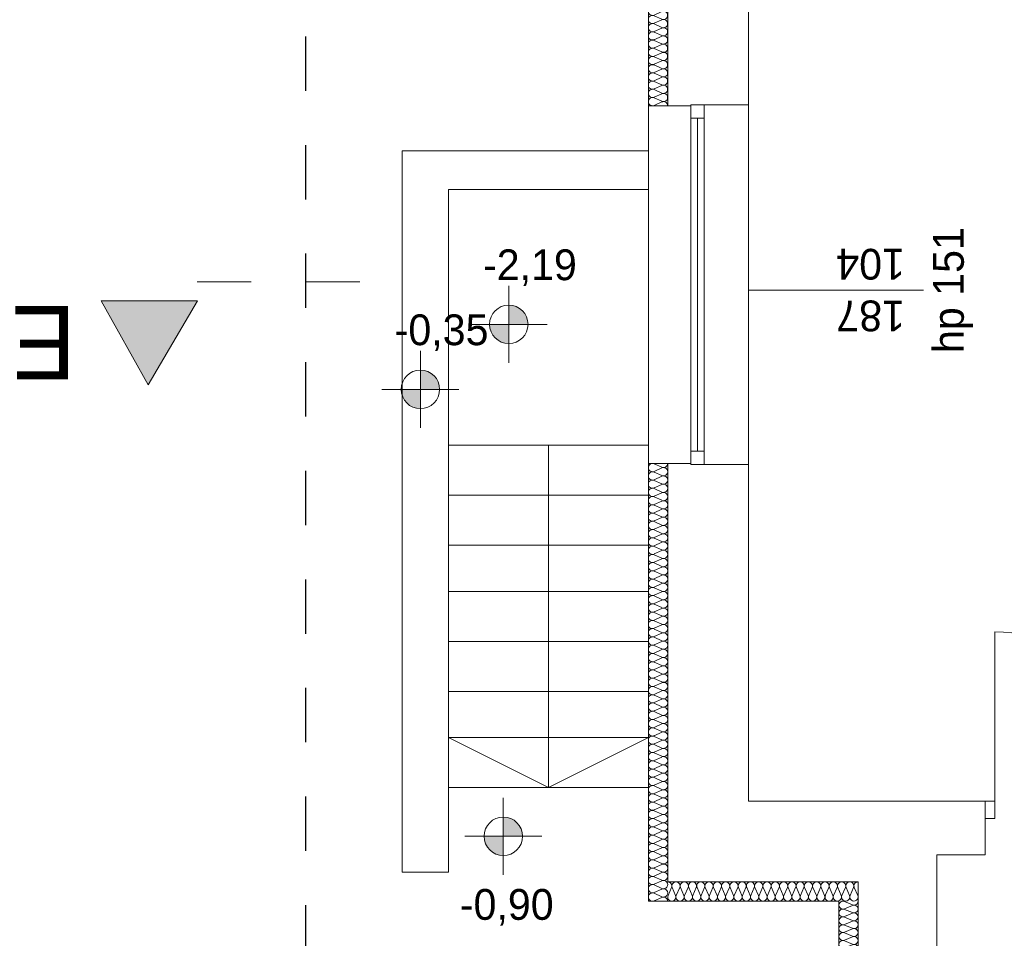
# Model space of a CAD drawing. Extents: x -528673 to -468586, y 24609 to 131944.
# Tile 10 of 87: x -495389 to -490270, y 30091 to 34867. Entities that reach past the tile are written whole.
import ezdxf

# ---------------------------------------------------------------- set-up
doc = ezdxf.new("R2010")
doc.units = 0
doc.header["$MEASUREMENT"] = 0
doc.linetypes.add('Dashed', pattern=[564.444447, 282.222223, -282.222223])
for name, color, linetype in [('#PODKŁAD', 252, 'Continuous'), ('Inwent Izolacje', 252, 'Continuous'), ('INWENT RZĘDNE', 252, 'Continuous')]:
    doc.layers.add(name, color=color, linetype=linetype)
for name, color, linetype, lineweight in [('Inwent Izolacje_Nr_Pióra__2', 252, 'Continuous', 13), ('INWENT OPISY_Nr_Pióra__21', 252, 'Continuous', 9), ('INWENT OPISY_Nr_Pióra__41', 252, 'Continuous', 15), ('INWENT RZĘDNE_Nr_Pióra__21', 252, 'Continuous', 9), ('INWENT. DRZWI_Nr_Pióra__5', 252, 'Continuous', 13), ('INWENT. OKNA_Nr_Pióra__21', 252, 'Continuous', 9), ('INWENT. OKNA_Nr_Pióra__5', 252, 'Continuous', 13), ('INWENT.ŚCIANY_Nr_Pióra__1', 252, 'Continuous', 25), ('INWENT.ŚCIANY_Nr_Pióra__20', 252, 'Continuous', 60), ('INWENT.ŚCIANY_Nr_Pióra__21', 252, 'Continuous', 9), ('INWENT.ŚCIANY_Nr_Pióra__3', 252, 'Continuous', 13), ('Istniejące schody_Nr_Pióra__21', 252, 'Continuous', 9)]:
    doc.layers.add(name, color=color, linetype=linetype, lineweight=lineweight)
doc.styles.add('GENERATED_STYLE_1', font='txt')
doc.styles.add('GENERATED_STYLE_5', font='txt')

# ---------------------------------------------------------------- blocks, each defined once
blk = doc.blocks.new('Izolacja cieplna 14_127', base_point=(-492020.2, 30384.5))
at = {"layer": 'Inwent Izolacje_Nr_Pióra__2', "linetype": 'Continuous'}
for p, q in [((-492018.4, 30314.3), (-492000.5, 30354.7)), ((-491996.9, 30354.7), (-491979, 30314.3)), ((-491975.3, 30314.3), (-491957.4, 30354.7)), ((-491953.8, 30354.7), (-491935.9, 30314.3)), ((-491932.3, 30314.3), (-491914.4, 30354.7)), ((-491910.8, 30354.7), (-491892.9, 30314.3)), ((-491889.2, 30314.3), (-491871.3, 30354.7)), ((-491867.7, 30354.7), (-491849.8, 30314.3)), ((-491846.2, 30314.3), (-491828.3, 30354.7)), ((-491824.7, 30354.7), (-491806.8, 30314.3)), ((-491803.2, 30314.3), (-491785.3, 30354.7)), ((-491781.6, 30354.7), (-491763.7, 30314.3)), ((-491760.1, 30314.3), (-491742.2, 30354.7)), ((-491738.6, 30354.7), (-491720.7, 30314.3)), ((-491717.1, 30314.3), (-491699.2, 30354.7)), ((-491695.6, 30354.7), (-491677.6, 30314.3)), ((-491674, 30314.3), (-491656.1, 30354.7)), ((-491652.5, 30354.7), (-491634.6, 30314.3)), ((-491631, 30314.3), (-491613.1, 30354.7)), ((-491609.5, 30354.7), (-491591.6, 30314.3)), ((-491587.9, 30314.3), (-491570, 30354.7)), ((-491566.4, 30354.7), (-491548.5, 30314.3)), ((-491544.9, 30314.3), (-491527, 30354.7)), ((-491523.4, 30354.7), (-491505.5, 30314.3)), ((-491501.9, 30314.3), (-491484, 30354.7)), ((-491480.3, 30354.7), (-491462.4, 30314.3)), ((-491458.8, 30314.3), (-491440.9, 30354.7)), ((-491437.3, 30354.7), (-491419.4, 30314.3)), ((-491415.8, 30314.3), (-491397.9, 30354.7)), ((-491394.2, 30354.7), (-491376.3, 30314.3)), ((-491372.7, 30314.3), (-491354.8, 30354.7)), ((-491351.2, 30354.7), (-491333.3, 30314.3)), ((-491329.7, 30314.3), (-491311.8, 30354.7)), ((-491308.2, 30354.7), (-491290.3, 30314.3)), ((-491286.6, 30314.3), (-491268.7, 30354.7)), ((-491265.1, 30354.7), (-491247.2, 30314.3)), ((-491243.6, 30314.3), (-491225.7, 30354.7)), ((-491222.1, 30354.7), (-491204.2, 30314.3)), ((-491200.6, 30314.3), (-491182.6, 30354.7)), ((-491179, 30354.7), (-491161.1, 30314.3)), ((-491157.5, 30314.3), (-491139.6, 30354.7)), ((-491136, 30354.7), (-491118.1, 30314.3)), ((-491114.5, 30314.3), (-491096.6, 30354.7)), ((-491092.9, 30354.7), (-491075, 30314.3)), ((-491071.4, 30314.3), (-491053.5, 30354.7)), ((-491049.9, 30354.7), (-491032, 30314.3))]:
    blk.add_line(p, q, dxfattribs=at)
for centre, start_param, end_param in [((-492020.2, 30363.3), 5.870392, 7.853982), ((-491977.1, 30363.3), 5.870392, 9.837571), ((-491934.1, 30363.3), 5.870392, 9.837571), ((-491891.1, 30363.3), 5.870392, 9.837571), ((-491848, 30363.3), 5.870392, 9.837571), ((-491805, 30363.3), 5.870392, 9.837571), ((-491761.9, 30363.3), 5.870392, 9.837571), ((-491718.9, 30363.3), 5.870392, 9.837571), ((-491675.8, 30363.3), 5.870392, 9.837571), ((-491632.8, 30363.3), 5.870392, 9.837571), ((-491589.8, 30363.3), 5.870392, 9.837571), ((-491546.7, 30363.3), 5.870392, 9.837571), ((-491503.7, 30363.3), 5.870392, 9.837571), ((-491460.6, 30363.3), 5.870392, 9.837571), ((-491417.6, 30363.3), 5.870392, 9.837571), ((-491374.5, 30363.3), 5.870392, 9.837571), ((-491331.5, 30363.3), 5.870392, 9.837571), ((-491288.4, 30363.3), 5.870392, 9.837571), ((-491245.4, 30363.3), 5.870392, 9.837571), ((-491202.4, 30363.3), 5.870392, 9.837571), ((-491159.3, 30363.3), 5.870392, 9.837571), ((-491116.3, 30363.3), 5.870392, 9.837571), ((-491073.2, 30363.3), 5.870392, 9.837571), ((-491030.2, 30363.3), 1.570796, 3.554385), ((-491998.7, 30305.8), 2.728799, 6.695979), ((-491955.6, 30305.8), 2.728799, 6.695979), ((-491912.6, 30305.8), 2.728799, 6.695979), ((-491869.5, 30305.8), 2.728799, 6.695979), ((-491826.5, 30305.8), 2.728799, 6.695979), ((-491783.4, 30305.8), 2.728799, 6.695979), ((-491740.4, 30305.8), 2.728799, 6.695979), ((-491697.4, 30305.8), 2.728799, 6.695979), ((-491654.3, 30305.8), 2.728799, 6.695979), ((-491611.3, 30305.8), 2.728799, 6.695979), ((-491568.2, 30305.8), 2.728799, 6.695979), ((-491525.2, 30305.8), 2.728799, 6.695979), ((-491482.1, 30305.8), 2.728799, 6.695979), ((-491439.1, 30305.8), 2.728799, 6.695979), ((-491396.1, 30305.8), 2.728799, 6.695979), ((-491353, 30305.8), 2.728799, 6.695979), ((-491310, 30305.8), 2.728799, 6.695979), ((-491266.9, 30305.8), 2.728799, 6.695979), ((-491223.9, 30305.8), 2.728799, 6.695979), ((-491180.8, 30305.8), 2.728799, 6.695979), ((-491137.8, 30305.8), 2.728799, 6.695979), ((-491094.8, 30305.8), 2.728799, 6.695979), ((-491051.7, 30305.8), 2.728799, 6.695979)]:
    blk.add_ellipse(centre, major_axis=(21.5, 0), ratio=0.988201, start_param=start_param, end_param=end_param, dxfattribs=at)
blk = doc.blocks.new('Izolacja cieplna 14_128', base_point=(-491030.2, 30284.5))
at = {"layer": 'Inwent Izolacje_Nr_Pióra__2', "linetype": 'Continuous'}
for p, q in [((-491100.4, 30282.8), (-491060, 30265.8)), ((-491060, 30262.4), (-491100.4, 30245.4)), ((-491100.4, 30242), (-491060, 30225)), ((-491060, 30221.6), (-491100.4, 30204.6)), ((-491100.4, 30201.2), (-491060, 30184.2)), ((-491060, 30180.7), (-491100.4, 30163.8)), ((-491100.4, 30160.3), (-491060, 30143.3)), ((-491060, 30139.9), (-491100.4, 30122.9)), ((-491100.4, 30119.5), (-491060, 30102.5)), ((-491060, 30099.1), (-491100.4, 30082.1)), ((-491100.4, 30078.7), (-491060, 30061.7)), ((-491060, 30058.2), (-491100.4, 30041.3)), ((-491100.4, 30037.8), (-491060, 30020.8)), ((-491060, 30017.4), (-491100.4, 30000.4)), ((-491100.4, 29997), (-491060, 29980)), ((-491060, 29976.6), (-491100.4, 29959.6)), ((-491100.4, 29956.2), (-491060, 29939.2)), ((-491060, 29935.7), (-491100.4, 29918.8)), ((-491100.4, 29915.3), (-491060, 29898.3)), ((-491060, 29894.9), (-491100.4, 29877.9)), ((-491100.4, 29874.5), (-491060, 29857.5)), ((-491060, 29854.1), (-491100.4, 29837.1)), ((-491100.4, 29833.7), (-491060, 29816.7)), ((-491060, 29813.2), (-491100.4, 29796.3))]:
    blk.add_line(p, q, dxfattribs=at)
for centre, start_param, end_param in [((-491108.9, 30264.1), 1.158003, 5.125183), ((-491051.5, 30284.5), 4.299596, 6.283185), ((-491051.5, 30243.7), 4.299595, 8.266774), ((-491108.9, 30223.3), 1.158003, 5.125183), ((-491108.9, 30182.5), 1.158003, 5.125183), ((-491051.5, 30202.9), 4.299595, 8.266774), ((-491108.9, 30141.6), 1.158003, 5.125183), ((-491051.5, 30162), 4.299595, 8.266774), ((-491108.9, 30100.8), 1.158003, 5.125183), ((-491051.5, 30121.2), 4.299595, 8.266774), ((-491051.5, 30080.4), 4.299595, 8.266774), ((-491108.9, 30060), 1.158003, 5.125183), ((-491051.5, 30039.5), 4.299595, 8.266774), ((-491108.9, 30019.1), 1.158003, 5.125183), ((-491108.9, 29978.3), 1.158003, 5.125183), ((-491051.5, 29998.7), 4.299595, 8.266774), ((-491108.9, 29937.5), 1.158003, 5.125183), ((-491051.5, 29957.9), 4.299595, 8.266774), ((-491108.9, 29896.6), 1.158003, 5.125183), ((-491051.5, 29917), 4.299595, 8.266774), ((-491051.5, 29876.2), 4.299595, 8.266774), ((-491108.9, 29855.8), 1.158003, 5.125183), ((-491051.5, 29835.4), 4.299595, 8.266774), ((-491108.9, 29815), 1.158003, 5.125183), ((-491051.5, 29794.5), 0, 1.983589)]:
    blk.add_ellipse(centre, major_axis=(21.3, 0), ratio=0.95998, start_param=start_param, end_param=end_param, dxfattribs=at)
blk = doc.blocks.new('Izolacja cieplna 14_129', base_point=(-492020.2, 32559.5))
at = {"layer": 'Inwent Izolacje_Nr_Pióra__2', "linetype": 'Continuous'}
for p, q in [((-492090.4, 32557.7), (-492050, 32539.9)), ((-492050, 32536.3), (-492090.4, 32518.4)), ((-492090.4, 32514.8), (-492050, 32497)), ((-492050, 32493.3), (-492090.4, 32475.5)), ((-492090.4, 32471.9), (-492050, 32454)), ((-492050, 32450.4), (-492090.4, 32432.6)), ((-492090.4, 32429), (-492050, 32411.1)), ((-492050, 32407.5), (-492090.4, 32389.6)), ((-492090.4, 32386), (-492050, 32368.2)), ((-492050, 32364.6), (-492090.4, 32346.7)), ((-492090.4, 32343.1), (-492050, 32325.3)), ((-492050, 32321.7), (-492090.4, 32303.8)), ((-492090.4, 32300.2), (-492050, 32282.3)), ((-492050, 32278.7), (-492090.4, 32260.9)), ((-492090.4, 32257.3), (-492050, 32239.4)), ((-492050, 32235.8), (-492090.4, 32217.9)), ((-492090.4, 32214.3), (-492050, 32196.5)), ((-492050, 32192.9), (-492090.4, 32175)), ((-492090.4, 32171.4), (-492050, 32153.6)), ((-492050, 32150), (-492090.4, 32132.1)), ((-492090.4, 32128.5), (-492050, 32110.6)), ((-492050, 32107), (-492090.4, 32089.2)), ((-492090.4, 32085.6), (-492050, 32067.7)), ((-492050, 32064.1), (-492090.4, 32046.2)), ((-492090.4, 32042.6), (-492050, 32024.8)), ((-492050, 32021.2), (-492090.4, 32003.3)), ((-492090.4, 31999.7), (-492050, 31981.9)), ((-492050, 31978.3), (-492090.4, 31960.4)), ((-492090.4, 31956.8), (-492050, 31938.9)), ((-492050, 31935.3), (-492090.4, 31917.5)), ((-492090.4, 31913.9), (-492050, 31896)), ((-492050, 31892.4), (-492090.4, 31874.6)), ((-492090.4, 31870.9), (-492050, 31853.1)), ((-492050, 31849.5), (-492090.4, 31831.6)), ((-492090.4, 31828), (-492050, 31810.2)), ((-492050, 31806.6), (-492090.4, 31788.7)), ((-492090.4, 31785.1), (-492050, 31767.2)), ((-492050, 31763.6), (-492090.4, 31745.8)), ((-492090.4, 31742.2), (-492050, 31724.3)), ((-492050, 31720.7), (-492090.4, 31702.9)), ((-492090.4, 31699.2), (-492050, 31681.4)), ((-492050, 31677.8), (-492090.4, 31659.9)), ((-492090.4, 31656.3), (-492050, 31638.5)), ((-492050, 31634.9), (-492090.4, 31617)), ((-492090.4, 31613.4), (-492050, 31595.5)), ((-492050, 31591.9), (-492090.4, 31574.1)), ((-492090.4, 31570.5), (-492050, 31552.6)), ((-492050, 31549), (-492090.4, 31531.2)), ((-492090.4, 31527.5), (-492050, 31509.7)), ((-492050, 31506.1), (-492090.4, 31488.2)), ((-492090.4, 31484.6), (-492050, 31466.8)), ((-492050, 31463.2), (-492090.4, 31445.3)), ((-492090.4, 31441.7), (-492050, 31423.8)), ((-492050, 31420.2), (-492090.4, 31402.4)), ((-492090.4, 31398.8), (-492050, 31380.9)), ((-492050, 31377.3), (-492090.4, 31359.5)), ((-492090.4, 31355.8), (-492050, 31338)), ((-492050, 31334.4), (-492090.4, 31316.5)), ((-492090.4, 31312.9), (-492050, 31295.1)), ((-492050, 31291.5), (-492090.4, 31273.6)), ((-492090.4, 31270), (-492050, 31252.1)), ((-492050, 31248.5), (-492090.4, 31230.7)), ((-492090.4, 31227.1), (-492050, 31209.2)), ((-492050, 31205.6), (-492090.4, 31187.8)), ((-492090.4, 31184.2), (-492050, 31166.3)), ((-492050, 31162.7), (-492090.4, 31144.8)), ((-492090.4, 31141.2), (-492050, 31123.4)), ((-492050, 31119.8), (-492090.4, 31101.9)), ((-492090.4, 31098.3), (-492050, 31080.4)), ((-492050, 31076.8), (-492090.4, 31059)), ((-492090.4, 31055.4), (-492050, 31037.5)), ((-492050, 31033.9), (-492090.4, 31016.1)), ((-492090.4, 31012.5), (-492050, 30994.6)), ((-492050, 30991), (-492090.4, 30973.1)), ((-492090.4, 30969.5), (-492050, 30951.7)), ((-492050, 30948.1), (-492090.4, 30930.2)), ((-492090.4, 30926.6), (-492050, 30908.7)), ((-492050, 30905.1), (-492090.4, 30887.3)), ((-492090.4, 30883.7), (-492050, 30865.8)), ((-492050, 30862.2), (-492090.4, 30844.4)), ((-492090.4, 30840.8), (-492050, 30822.9)), ((-492050, 30819.3), (-492090.4, 30801.4)), ((-492090.4, 30797.8), (-492050, 30780)), ((-492050, 30776.4), (-492090.4, 30758.5)), ((-492090.4, 30754.9), (-492050, 30737)), ((-492050, 30733.4), (-492090.4, 30715.6)), ((-492090.4, 30712), (-492050, 30694.1)), ((-492050, 30690.5), (-492090.4, 30672.7)), ((-492090.4, 30669.1), (-492050, 30651.2)), ((-492050, 30647.6), (-492090.4, 30629.7)), ((-492090.4, 30626.1), (-492050, 30608.3)), ((-492050, 30604.7), (-492090.4, 30586.8)), ((-492090.4, 30583.2), (-492050, 30565.4)), ((-492050, 30561.7), (-492090.4, 30543.9)), ((-492090.4, 30540.3), (-492050, 30522.4)), ((-492050, 30518.8), (-492090.4, 30501)), ((-492090.4, 30497.4), (-492050, 30479.5)), ((-492050, 30475.9), (-492090.4, 30458)), ((-492090.4, 30454.4), (-492050, 30436.6)), ((-492050, 30433), (-492090.4, 30415.1)), ((-492090.4, 30411.5), (-492050, 30393.7)), ((-492050, 30390), (-492090.4, 30372.2)), ((-492090.4, 30368.6), (-492050, 30350.7)), ((-492050, 30347.1), (-492090.4, 30329.3)), ((-492090.4, 30325.7), (-492050, 30307.8)), ((-492050, 30304.2), (-492090.4, 30286.3))]:
    blk.add_line(p, q, dxfattribs=at)
for centre, start_param, end_param in [((-492098.9, 32538.1), 2.728799, 6.695979), ((-492041.5, 32559.5), 5.870392, 7.853982), ((-492098.9, 32495.2), 2.728799, 6.695979), ((-492041.5, 32516.6), 5.870392, 9.837571), ((-492098.9, 32452.2), 2.728799, 6.695979), ((-492041.5, 32473.7), 5.870392, 9.837571), ((-492041.5, 32430.8), 5.870392, 9.837571), ((-492098.9, 32409.3), 2.728799, 6.695979), ((-492041.5, 32387.8), 5.870392, 9.837571), ((-492098.9, 32366.4), 2.728799, 6.695979), ((-492041.5, 32344.9), 5.870392, 9.837571), ((-492098.9, 32323.5), 2.728799, 6.695979), ((-492098.9, 32280.5), 2.728799, 6.695979), ((-492041.5, 32302), 5.870392, 9.837571), ((-492098.9, 32237.6), 2.728799, 6.695979), ((-492041.5, 32259.1), 5.870392, 9.837571), ((-492098.9, 32194.7), 2.728799, 6.695979), ((-492041.5, 32216.1), 5.870392, 9.837571), ((-492041.5, 32173.2), 5.870392, 9.837571), ((-492098.9, 32151.8), 2.728799, 6.695979), ((-492041.5, 32130.3), 5.870392, 9.837571), ((-492098.9, 32108.8), 2.728799, 6.695979), ((-492041.5, 32087.4), 5.870392, 9.837571), ((-492098.9, 32065.9), 2.728799, 6.695979), ((-492098.9, 32023), 2.728799, 6.695979), ((-492041.5, 32044.4), 5.870392, 9.837571), ((-492098.9, 31980.1), 2.728799, 6.695979), ((-492041.5, 32001.5), 5.870392, 9.837571), ((-492098.9, 31937.1), 2.728799, 6.695979), ((-492041.5, 31958.6), 5.870392, 9.837571), ((-492098.9, 31894.2), 2.728799, 6.695979), ((-492041.5, 31915.7), 5.870392, 9.837571), ((-492041.5, 31872.7), 5.870392, 9.837571), ((-492098.9, 31851.3), 2.728799, 6.695979), ((-492041.5, 31829.8), 5.870392, 9.837571), ((-492098.9, 31808.4), 2.728799, 6.695979), ((-492098.9, 31765.4), 2.728799, 6.695979), ((-492041.5, 31786.9), 5.870392, 9.837571), ((-492098.9, 31722.5), 2.728799, 6.695979), ((-492041.5, 31744), 5.870392, 9.837571), ((-492098.9, 31679.6), 2.728799, 6.695979), ((-492041.5, 31701), 5.870392, 9.837571), ((-492098.9, 31636.7), 2.728799, 6.695979), ((-492041.5, 31658.1), 5.870392, 9.837571), ((-492041.5, 31615.2), 5.870392, 9.837571), ((-492098.9, 31593.7), 2.728799, 6.695979), ((-492041.5, 31572.3), 5.870392, 9.837571), ((-492098.9, 31550.8), 2.728799, 6.695979), ((-492098.9, 31507.9), 2.728799, 6.695979), ((-492041.5, 31529.4), 5.870392, 9.837571), ((-492098.9, 31465), 2.728799, 6.695979), ((-492041.5, 31486.4), 5.870392, 9.837571), ((-492098.9, 31422), 2.728799, 6.695979), ((-492041.5, 31443.5), 5.870392, 9.837571), ((-492098.9, 31379.1), 2.728799, 6.695979), ((-492041.5, 31400.6), 5.870392, 9.837571), ((-492041.5, 31357.7), 5.870392, 9.837571), ((-492098.9, 31336.2), 2.728799, 6.695979), ((-492041.5, 31314.7), 5.870392, 9.837571), ((-492098.9, 31293.3), 2.728799, 6.695979), ((-492098.9, 31250.3), 2.728799, 6.695979), ((-492041.5, 31271.8), 5.870392, 9.837571), ((-492098.9, 31207.4), 2.728799, 6.695979), ((-492041.5, 31228.9), 5.870392, 9.837571), ((-492098.9, 31164.5), 2.728799, 6.695979), ((-492041.5, 31186), 5.870392, 9.837571), ((-492098.9, 31121.6), 2.728799, 6.695979), ((-492041.5, 31143), 5.870392, 9.837571), ((-492041.5, 31100.1), 5.870392, 9.837571), ((-492098.9, 31078.6), 2.728799, 6.695979), ((-492041.5, 31057.2), 5.870392, 9.837571), ((-492098.9, 31035.7), 2.728799, 6.695979), ((-492041.5, 31014.3), 5.870392, 9.837571), ((-492098.9, 30992.8), 2.728799, 6.695979), ((-492098.9, 30949.9), 2.728799, 6.695979), ((-492041.5, 30971.3), 5.870392, 9.837571), ((-492098.9, 30906.9), 2.728799, 6.695979), ((-492041.5, 30928.4), 5.870392, 9.837571), ((-492098.9, 30864), 2.728799, 6.695979), ((-492041.5, 30885.5), 5.870392, 9.837571), ((-492041.5, 30842.6), 5.870392, 9.837571), ((-492098.9, 30821.1), 2.728799, 6.695979), ((-492041.5, 30799.6), 5.870392, 9.837571), ((-492098.9, 30778.2), 2.728799, 6.695979), ((-492041.5, 30756.7), 5.870392, 9.837571), ((-492098.9, 30735.2), 2.728799, 6.695979), ((-492098.9, 30692.3), 2.728799, 6.695979), ((-492041.5, 30713.8), 5.870392, 9.837571), ((-492098.9, 30649.4), 2.728799, 6.695979), ((-492041.5, 30670.9), 5.870392, 9.837571), ((-492098.9, 30606.5), 2.728799, 6.695979), ((-492041.5, 30627.9), 5.870392, 9.837571), ((-492041.5, 30585), 5.870392, 9.837571), ((-492098.9, 30563.5), 2.728799, 6.695979), ((-492041.5, 30542.1), 5.870392, 9.837571), ((-492098.9, 30520.6), 2.728799, 6.695979), ((-492041.5, 30499.2), 5.870392, 9.837571), ((-492098.9, 30477.7), 2.728799, 6.695979), ((-492098.9, 30434.8), 2.728799, 6.695979), ((-492041.5, 30456.2), 5.870392, 9.837571), ((-492098.9, 30391.9), 2.728799, 6.695979), ((-492041.5, 30413.3), 5.870392, 9.837571), ((-492098.9, 30348.9), 2.728799, 6.695979), ((-492041.5, 30370.4), 5.870392, 9.837571), ((-492098.9, 30306), 2.728799, 6.695979), ((-492041.5, 30327.5), 5.870392, 9.837571), ((-492041.5, 30284.5), 1.570796, 3.554385)]:
    blk.add_ellipse(centre, major_axis=(0, -21.5), ratio=0.99094, start_param=start_param, end_param=end_param, dxfattribs=at)
blk = doc.blocks.new('Izolacja cieplna 14_130', base_point=(-492020.2, 36724.5))
at = {"layer": 'Inwent Izolacje_Nr_Pióra__2', "linetype": 'Continuous'}
for p, q in [((-492090.4, 36722.7), (-492050, 36705)), ((-492050, 36701.4), (-492090.4, 36683.6)), ((-492090.4, 36680.1), (-492050, 36662.3)), ((-492050, 36658.7), (-492090.4, 36641)), ((-492090.4, 36637.4), (-492050, 36619.6)), ((-492050, 36616), (-492090.4, 36598.3)), ((-492090.4, 36594.7), (-492050, 36576.9)), ((-492050, 36573.3), (-492090.4, 36555.6)), ((-492090.4, 36552), (-492050, 36534.2)), ((-492050, 36530.7), (-492090.4, 36512.9)), ((-492090.4, 36509.3), (-492050, 36491.6)), ((-492050, 36488), (-492090.4, 36470.2)), ((-492090.4, 36466.6), (-492050, 36448.9)), ((-492050, 36445.3), (-492090.4, 36427.5)), ((-492090.4, 36423.9), (-492050, 36406.2)), ((-492050, 36402.6), (-492090.4, 36384.9)), ((-492090.4, 36381.3), (-492050, 36363.5)), ((-492050, 36359.9), (-492090.4, 36342.2)), ((-492090.4, 36338.6), (-492050, 36320.8)), ((-492050, 36317.2), (-492090.4, 36299.5)), ((-492090.4, 36295.9), (-492050, 36278.1)), ((-492050, 36274.6), (-492090.4, 36256.8)), ((-492090.4, 36253.2), (-492050, 36235.5)), ((-492050, 36231.9), (-492090.4, 36214.1)), ((-492090.4, 36210.5), (-492050, 36192.8)), ((-492050, 36189.2), (-492090.4, 36171.4)), ((-492090.4, 36167.8), (-492050, 36150.1)), ((-492050, 36146.5), (-492090.4, 36128.7)), ((-492090.4, 36125.2), (-492050, 36107.4)), ((-492050, 36103.8), (-492090.4, 36086.1)), ((-492090.4, 36082.5), (-492050, 36064.7)), ((-492050, 36061.1), (-492090.4, 36043.4)), ((-492090.4, 36039.8), (-492050, 36022)), ((-492050, 36018.4), (-492090.4, 36000.7)), ((-492090.4, 35997.1), (-492050, 35979.3)), ((-492050, 35975.8), (-492090.4, 35958)), ((-492090.4, 35954.4), (-492050, 35936.7)), ((-492050, 35933.1), (-492090.4, 35915.3)), ((-492090.4, 35911.7), (-492050, 35894)), ((-492050, 35890.4), (-492090.4, 35872.6)), ((-492090.4, 35869), (-492050, 35851.3)), ((-492050, 35847.7), (-492090.4, 35829.9)), ((-492090.4, 35826.4), (-492050, 35808.6)), ((-492050, 35805), (-492090.4, 35787.3)), ((-492090.4, 35783.7), (-492050, 35765.9)), ((-492050, 35762.3), (-492090.4, 35744.6)), ((-492090.4, 35741), (-492050, 35723.2)), ((-492050, 35719.6), (-492090.4, 35701.9)), ((-492090.4, 35698.3), (-492050, 35680.5)), ((-492050, 35677), (-492090.4, 35659.2)), ((-492090.4, 35655.6), (-492050, 35637.9)), ((-492050, 35634.3), (-492090.4, 35616.5)), ((-492090.4, 35612.9), (-492050, 35595.2)), ((-492050, 35591.6), (-492090.4, 35573.8)), ((-492090.4, 35570.2), (-492050, 35552.5)), ((-492050, 35548.9), (-492090.4, 35531.1)), ((-492090.4, 35527.6), (-492050, 35509.8)), ((-492050, 35506.2), (-492090.4, 35488.5)), ((-492090.4, 35484.9), (-492050, 35467.1)), ((-492050, 35463.5), (-492090.4, 35445.8)), ((-492090.4, 35442.2), (-492050, 35424.4)), ((-492050, 35420.8), (-492090.4, 35403.1)), ((-492090.4, 35399.5), (-492050, 35381.7)), ((-492050, 35378.2), (-492090.4, 35360.4)), ((-492090.4, 35356.8), (-492050, 35339.1)), ((-492050, 35335.5), (-492090.4, 35317.7)), ((-492090.4, 35314.1), (-492050, 35296.4)), ((-492050, 35292.8), (-492090.4, 35275)), ((-492090.4, 35271.4), (-492050, 35253.7)), ((-492050, 35250.1), (-492090.4, 35232.4)), ((-492090.4, 35228.8), (-492050, 35211)), ((-492050, 35207.4), (-492090.4, 35189.7)), ((-492090.4, 35186.1), (-492050, 35168.3)), ((-492050, 35164.7), (-492090.4, 35147)), ((-492090.4, 35143.4), (-492050, 35125.6)), ((-492050, 35122.1), (-492090.4, 35104.3)), ((-492090.4, 35100.7), (-492050, 35083)), ((-492050, 35079.4), (-492090.4, 35061.6)), ((-492090.4, 35058), (-492050, 35040.3)), ((-492050, 35036.7), (-492090.4, 35018.9)), ((-492090.4, 35015.3), (-492050, 34997.6)), ((-492050, 34994), (-492090.4, 34976.2)), ((-492090.4, 34972.7), (-492050, 34954.9)), ((-492050, 34951.3), (-492090.4, 34933.6)), ((-492090.4, 34930), (-492050, 34912.2)), ((-492050, 34908.6), (-492090.4, 34890.9)), ((-492090.4, 34887.3), (-492050, 34869.5)), ((-492050, 34865.9), (-492090.4, 34848.2)), ((-492090.4, 34844.6), (-492050, 34826.8)), ((-492050, 34823.3), (-492090.4, 34805.5)), ((-492090.4, 34801.9), (-492050, 34784.2)), ((-492050, 34780.6), (-492090.4, 34762.8)), ((-492090.4, 34759.2), (-492050, 34741.5)), ((-492050, 34737.9), (-492090.4, 34720.1)), ((-492090.4, 34716.5), (-492050, 34698.8)), ((-492050, 34695.2), (-492090.4, 34677.4)), ((-492090.4, 34673.9), (-492050, 34656.1)), ((-492050, 34652.5), (-492090.4, 34634.8)), ((-492090.4, 34631.2), (-492050, 34613.4)), ((-492050, 34609.8), (-492090.4, 34592.1)), ((-492090.4, 34588.5), (-492050, 34570.7)), ((-492050, 34567.1), (-492090.4, 34549.4)), ((-492090.4, 34545.8), (-492050, 34528)), ((-492050, 34524.5), (-492090.4, 34506.7)), ((-492090.4, 34503.1), (-492050, 34485.4)), ((-492050, 34481.8), (-492090.4, 34464)), ((-492090.4, 34460.4), (-492050, 34442.7)), ((-492050, 34439.1), (-492090.4, 34421.3))]:
    blk.add_line(p, q, dxfattribs=at)
for centre, start_param, end_param in [((-492098.9, 36703.2), 2.728799, 6.695979), ((-492041.5, 36724.5), 5.870392, 7.853982), ((-492041.5, 36681.9), 5.870392, 9.837571), ((-492098.9, 36660.5), 2.728799, 6.695979), ((-492041.5, 36639.2), 5.870392, 9.837571), ((-492098.9, 36617.8), 2.728799, 6.695979), ((-492098.9, 36575.1), 2.728799, 6.695979), ((-492041.5, 36596.5), 5.870392, 9.837571), ((-492098.9, 36532.5), 2.728799, 6.695979), ((-492041.5, 36553.8), 5.870392, 9.837571), ((-492098.9, 36489.8), 2.728799, 6.695979), ((-492041.5, 36511.1), 5.870392, 9.837571), ((-492098.9, 36447.1), 2.728799, 6.695979), ((-492041.5, 36468.4), 5.870392, 9.837571), ((-492041.5, 36425.7), 5.870392, 9.837571), ((-492098.9, 36404.4), 2.728799, 6.695979), ((-492041.5, 36383.1), 5.870392, 9.837571), ((-492098.9, 36361.7), 2.728799, 6.695979), ((-492098.9, 36319), 2.728799, 6.695979), ((-492041.5, 36340.4), 5.870392, 9.837571), ((-492098.9, 36276.3), 2.728799, 6.695979), ((-492041.5, 36297.7), 5.870392, 9.837571), ((-492098.9, 36233.7), 2.728799, 6.695979), ((-492041.5, 36255), 5.870392, 9.837571), ((-492098.9, 36191), 2.728799, 6.695979), ((-492041.5, 36212.3), 5.870392, 9.837571), ((-492041.5, 36169.6), 5.870392, 9.837571), ((-492098.9, 36148.3), 2.728799, 6.695979), ((-492041.5, 36126.9), 5.870392, 9.837571), ((-492098.9, 36105.6), 2.728799, 6.695979), ((-492098.9, 36062.9), 2.728799, 6.695979), ((-492041.5, 36084.3), 5.870392, 9.837571), ((-492098.9, 36020.2), 2.728799, 6.695979), ((-492041.5, 36041.6), 5.870392, 9.837571), ((-492098.9, 35977.5), 2.728799, 6.695979), ((-492041.5, 35998.9), 5.870392, 9.837571), ((-492098.9, 35934.9), 2.728799, 6.695979), ((-492041.5, 35956.2), 5.870392, 9.837571), ((-492041.5, 35913.5), 5.870392, 9.837571), ((-492098.9, 35892.2), 2.728799, 6.695979), ((-492041.5, 35870.8), 5.870392, 9.837571), ((-492098.9, 35849.5), 2.728799, 6.695979), ((-492098.9, 35806.8), 2.728799, 6.695979), ((-492041.5, 35828.2), 5.870392, 9.837571), ((-492098.9, 35764.1), 2.728799, 6.695979), ((-492041.5, 35785.5), 5.870392, 9.837571), ((-492098.9, 35721.4), 2.728799, 6.695979), ((-492041.5, 35742.8), 5.870392, 9.837571), ((-492098.9, 35678.8), 2.728799, 6.695979), ((-492041.5, 35700.1), 5.870392, 9.837571), ((-492041.5, 35657.4), 5.870392, 9.837571), ((-492098.9, 35636.1), 2.728799, 6.695979), ((-492041.5, 35614.7), 5.870392, 9.837571), ((-492098.9, 35593.4), 2.728799, 6.695979), ((-492098.9, 35550.7), 2.728799, 6.695979), ((-492041.5, 35572), 5.870392, 9.837571), ((-492098.9, 35508), 2.728799, 6.695979), ((-492041.5, 35529.4), 5.870392, 9.837571), ((-492098.9, 35465.3), 2.728799, 6.695979), ((-492041.5, 35486.7), 5.870392, 9.837571), ((-492098.9, 35422.6), 2.728799, 6.695979), ((-492041.5, 35444), 5.870392, 9.837571), ((-492041.5, 35401.3), 5.870392, 9.837571), ((-492098.9, 35380), 2.728799, 6.695979), ((-492041.5, 35358.6), 5.870392, 9.837571), ((-492098.9, 35337.3), 2.728799, 6.695979), ((-492098.9, 35294.6), 2.728799, 6.695979), ((-492041.5, 35315.9), 5.870392, 9.837571), ((-492098.9, 35251.9), 2.728799, 6.695979), ((-492041.5, 35273.2), 5.870392, 9.837571), ((-492098.9, 35209.2), 2.728799, 6.695979), ((-492041.5, 35230.6), 5.870392, 9.837571), ((-492098.9, 35166.5), 2.728799, 6.695979), ((-492041.5, 35187.9), 5.870392, 9.837571), ((-492041.5, 35145.2), 5.870392, 9.837571), ((-492098.9, 35123.8), 2.728799, 6.695979), ((-492041.5, 35102.5), 5.870392, 9.837571), ((-492098.9, 35081.2), 2.728799, 6.695979), ((-492098.9, 35038.5), 2.728799, 6.695979), ((-492041.5, 35059.8), 5.870392, 9.837571), ((-492098.9, 34995.8), 2.728799, 6.695979), ((-492041.5, 35017.1), 5.870392, 9.837571), ((-492098.9, 34953.1), 2.728799, 6.695979), ((-492041.5, 34974.4), 5.870392, 9.837571), ((-492098.9, 34910.4), 2.728799, 6.695979), ((-492041.5, 34931.8), 5.870392, 9.837571), ((-492041.5, 34889.1), 5.870392, 9.837571), ((-492098.9, 34867.7), 2.728799, 6.695979), ((-492041.5, 34846.4), 5.870392, 9.837571), ((-492098.9, 34825), 2.728799, 6.695979), ((-492098.9, 34782.4), 2.728799, 6.695979), ((-492041.5, 34803.7), 5.870392, 9.837571), ((-492098.9, 34739.7), 2.728799, 6.695979), ((-492041.5, 34761), 5.870392, 9.837571), ((-492098.9, 34697), 2.728799, 6.695979), ((-492041.5, 34718.3), 5.870392, 9.837571), ((-492098.9, 34654.3), 2.728799, 6.695979), ((-492041.5, 34675.7), 5.870392, 9.837571), ((-492041.5, 34633), 5.870392, 9.837571), ((-492098.9, 34611.6), 2.728799, 6.695979), ((-492041.5, 34590.3), 5.870392, 9.837571), ((-492098.9, 34568.9), 2.728799, 6.695979), ((-492041.5, 34547.6), 5.870392, 9.837571), ((-492098.9, 34526.3), 2.728799, 6.695979), ((-492098.9, 34483.6), 2.728799, 6.695979), ((-492041.5, 34504.9), 5.870392, 9.837571), ((-492098.9, 34440.9), 2.728799, 6.695979), ((-492041.5, 34462.2), 5.870392, 9.837571), ((-492041.5, 34419.5), 1.570796, 3.554385)]:
    blk.add_ellipse(centre, major_axis=(0, -21.3), ratio=0.996496, start_param=start_param, end_param=end_param, dxfattribs=at)
blk = doc.blocks.new('Koty wysokościowe_19', base_point=(-492846.1, 33282.9))
at = {"layer": 'INWENT RZĘDNE_Nr_Pióra__21', "linetype": 'Continuous'}
for points in [[(-492846.1, 33282.9), (-492746.1, 33282.9), (-492753.7, 33321.2), (-492775.4, 33353.6), (-492807.9, 33375.3), (-492846.1, 33382.9)], [(-492846.1, 33282.9), (-492946.1, 33282.9), (-492938.5, 33244.6), (-492916.8, 33212.2), (-492884.4, 33190.5), (-492846.1, 33182.9)]]:
    blk.add_hatch(color=256, dxfattribs=at).paths.add_polyline_path(points, flags=0)
for p, q in [((-492846.1, 33082.9), (-492846.1, 33482.9)), ((-493046.1, 33282.9), (-492646.1, 33282.9))]:
    blk.add_line(p, q, dxfattribs=at)
blk.add_circle((-492846.1, 33282.9), 100, dxfattribs=at)
at = {"layer": 'INWENT RZĘDNE_Nr_Pióra__21', "insert": (-492980, 33482.9), "char_height": 160, "attachment_point": 7, "style": 'GENERATED_STYLE_1'}
blk.add_mtext('{-2,19}', dxfattribs=at)
blk = doc.blocks.new('Koty wysokościowe_20', base_point=(-493305.5, 32944.9))
at = {"layer": 'INWENT RZĘDNE_Nr_Pióra__21', "linetype": 'Continuous'}
for points in [[(-493305.5, 32944.9), (-493205.5, 32944.9), (-493213.1, 32983.2), (-493234.8, 33015.6), (-493267.2, 33037.3), (-493305.5, 33044.9)], [(-493305.5, 32944.9), (-493405.5, 32944.9), (-493397.9, 32906.7), (-493376.2, 32874.2), (-493343.7, 32852.5), (-493305.5, 32844.9)]]:
    blk.add_hatch(color=256, dxfattribs=at).paths.add_polyline_path(points, flags=0)
for p, q in [((-493305.5, 32744.9), (-493305.5, 33144.9)), ((-493505.5, 32944.9), (-493105.5, 32944.9))]:
    blk.add_line(p, q, dxfattribs=at)
blk.add_circle((-493305.5, 32944.9), 100, dxfattribs=at)
at = {"layer": 'INWENT RZĘDNE_Nr_Pióra__21', "insert": (-493439.4, 33144.9), "char_height": 160, "attachment_point": 7, "style": 'GENERATED_STYLE_1'}
blk.add_mtext('{-0,35}', dxfattribs=at)
blk = doc.blocks.new('Koty wysokościowe_21', base_point=(-492874.7, 30621.8))
at = {"layer": 'INWENT RZĘDNE_Nr_Pióra__21', "linetype": 'Continuous'}
for points in [[(-492874.7, 30621.8), (-492774.7, 30621.8), (-492782.3, 30660.1), (-492804, 30692.5), (-492836.5, 30714.2), (-492874.7, 30721.8)], [(-492874.7, 30621.8), (-492974.7, 30621.8), (-492967.1, 30583.6), (-492945.4, 30551.1), (-492913, 30529.4), (-492874.7, 30521.8)]]:
    blk.add_hatch(color=256, dxfattribs=at).paths.add_polyline_path(points, flags=0)
for p, q in [((-492874.7, 30421.8), (-492874.7, 30821.8)), ((-493074.7, 30621.8), (-492674.7, 30621.8))]:
    blk.add_line(p, q, dxfattribs=at)
blk.add_circle((-492874.7, 30621.8), 100, dxfattribs=at)
at = {"layer": 'INWENT RZĘDNE_Nr_Pióra__21', "insert": (-493100.6, 30157.8), "char_height": 160, "attachment_point": 7, "style": 'GENERATED_STYLE_1'}
blk.add_mtext('{-0,90}', dxfattribs=at)
blk = doc.blocks.new('PARTER')
at = {"layer": 'INWENT OPISY_Nr_Pióra__21', "linetype": 'Continuous', "lineweight": 15}
blk.add_hatch(color=252, dxfattribs=at).paths.add_polyline_path([(-494720.2, 32968.3), (-494964.5, 33404.5), (-494464.5, 33404.5)], flags=0)
at = {"layer": 'INWENT OPISY_Nr_Pióra__41', "color": 252, "linetype": 'Dashed', "lineweight": 15}
blk.add_line((-493620.2, 33504.5), (-494720.2, 33504.5), dxfattribs=at)
at = {"layer": 'INWENT OPISY_Nr_Pióra__41', "color": 252, "linetype": 'Continuous', "lineweight": 15}
for p, q in [((-494964.5, 33404.5), (-494464.5, 33404.5)), ((-494964.5, 33404.5), (-494720.2, 32968.3)), ((-494720.2, 32968.3), (-494464.5, 33404.5))]:
    blk.add_line(p, q, dxfattribs=at)
at = {"layer": 'INWENT. DRZWI_Nr_Pióra__5', "color": 252, "linetype": 'Continuous', "lineweight": 15}
for p, q in [((-490320.2, 30804.5), (-490320.2, 31684.5)), ((-490370.2, 30804.5), (-490320.2, 30804.5)), ((-490320.2, 30804.5), (-490320.2, 30714.5)), ((-490320.2, 30714.5), (-490370.2, 30714.5))]:
    blk.add_line(p, q, dxfattribs=at)
blk.add_arc((-490320.2, 30804.5), 880, 0, 90, dxfattribs=at)
at = {"layer": 'INWENT. OKNA_Nr_Pióra__5', "color": 252, "linetype": 'Continuous', "lineweight": 15}
for p, q in [((-491830.2, 34424.5), (-491900.2, 34424.5)), ((-491900.2, 34424.5), (-491900.2, 32554.5)), ((-491830.2, 34424.5), (-491830.2, 32554.5)), ((-491830.2, 34354.5), (-491900.2, 34354.5)), ((-491865.2, 34354.5), (-491865.2, 32624.5)), ((-491600.2, 33461), (-490690.2, 33461)), ((-491830.2, 32624.5), (-491900.2, 32624.5)), ((-491830.2, 32554.5), (-491900.2, 32554.5))]:
    blk.add_line(p, q, dxfattribs=at)
at = {"layer": 'INWENT.ŚCIANY_Nr_Pióra__1', "color": 252, "linetype": 'Continuous', "lineweight": 15}
for p, q in [((-492020.2, 36624.5), (-492020.2, 34419.5)), ((-491600.2, 36214.5), (-491600.2, 34424.5)), ((-491900.2, 34419.5), (-492020.2, 34419.5)), ((-491600.2, 34424.5), (-491900.2, 34424.5)), ((-491900.2, 34424.5), (-491900.2, 34419.5)), ((-491900.2, 32559.5), (-492020.2, 32559.5)), ((-492020.2, 30384.5), (-492020.2, 32559.5)), ((-491900.2, 32554.5), (-491900.2, 32559.5)), ((-491600.2, 32554.5), (-491900.2, 32554.5)), ((-491600.2, 32554.5), (-491600.2, 30804.5)), ((-491600.2, 30804.5), (-490370.2, 30804.5)), ((-490370.2, 30524.5), (-490370.2, 30804.5)), ((-490620.2, 30524.5), (-490370.2, 30524.5)), ((-491030.2, 30384.5), (-492020.2, 30384.5)), ((-491030.2, 29794.5), (-491030.2, 30384.5))]:
    blk.add_line(p, q, dxfattribs=at)
at = {"layer": 'INWENT.ŚCIANY_Nr_Pióra__20', "color": 252, "linetype": 'Dashed', "lineweight": 30}
blk.add_line((-493903.7, 38730.5), (-493903.7, 27470.7), dxfattribs=at)
at = {"layer": 'INWENT.ŚCIANY_Nr_Pióra__20', "color": 252, "linetype": 'Continuous', "lineweight": 15}
blk.add_line((-490620.2, 29814.5), (-490620.2, 30524.5), dxfattribs=at)
at = {"layer": 'INWENT.ŚCIANY_Nr_Pióra__21', "color": 252, "linetype": 'Continuous', "lineweight": 15}
for p, q in [((-492120.2, 32559.5), (-492120.2, 34419.5)), ((-491600.2, 34424.5), (-491600.2, 32554.5)), ((-492120.2, 34184.5), (-493400.2, 34184.5)), ((-493400.2, 34184.5), (-493400.2, 30434.5)), ((-492120.2, 33984.5), (-493160.2, 33984.5)), ((-493160.2, 30434.5), (-493160.2, 33984.5)), ((-493400.2, 30434.5), (-493160.2, 30434.5))]:
    blk.add_line(p, q, dxfattribs=at)
at = {"layer": 'INWENT.ŚCIANY_Nr_Pióra__3', "color": 252, "linetype": 'Continuous', "lineweight": 15}
for p, q in [((-492120.2, 34419.5), (-492120.2, 36724.5)), ((-492020.2, 34419.5), (-492120.2, 34419.5)), ((-492120.2, 30284.5), (-492120.2, 32559.5)), ((-492120.2, 32559.5), (-492020.2, 32559.5)), ((-491130.2, 30284.5), (-492120.2, 30284.5)), ((-491130.2, 29794.5), (-491130.2, 30284.5))]:
    blk.add_line(p, q, dxfattribs=at)
at = {"layer": 'Istniejące schody_Nr_Pióra__21', "color": 252, "linetype": 'Continuous', "lineweight": 15}
for p, q in [((-492120.2, 32654.5), (-493160.2, 32654.5)), ((-492640.2, 32654.5), (-492640.2, 30874.5)), ((-492120.2, 32394.5), (-493160.2, 32394.5)), ((-492120.2, 32134.5), (-493160.2, 32134.5)), ((-492120.2, 31894.5), (-493160.2, 31894.5)), ((-492120.2, 31634.5), (-493160.2, 31634.5)), ((-492120.2, 31374.5), (-493160.2, 31374.5)), ((-492120.2, 31134.5), (-493160.2, 31134.5)), ((-492640.2, 30874.5), (-493160.2, 31134.5)), ((-492640.2, 30874.5), (-492120.2, 31134.5)), ((-492120.2, 30874.5), (-493160.2, 30874.5))]:
    blk.add_line(p, q, dxfattribs=at)
at = {"layer": 'Inwent Izolacje', "color": 252, "linetype": 'Continuous', "lineweight": 15}
for name, p in [('Izolacja cieplna 14_130', (-492020.2, 36724.5)), ('Izolacja cieplna 14_129', (-492020.2, 32559.5)), ('Izolacja cieplna 14_127', (-492020.2, 30384.5)), ('Izolacja cieplna 14_128', (-491030.2, 30284.5))]:
    blk.add_blockref(name, p, dxfattribs=at)
at = {"layer": 'INWENT RZĘDNE', "color": 252, "lineweight": 15}
for name, p in [('Koty wysokościowe_19', (-492846.1, 33282.9)), ('Koty wysokościowe_20', (-493305.5, 32944.9)), ('Koty wysokościowe_21', (-492874.7, 30621.8))]:
    blk.add_blockref(name, p, dxfattribs=at)
at = {"layer": 'INWENT OPISY_Nr_Pióra__21', "color": 252, "linetype": 'Continuous', "lineweight": 15, "insert": (-495264.5, 32997.5), "char_height": 380, "attachment_point": 2, "rotation": 180, "style": 'GENERATED_STYLE_5'}
blk.add_mtext('{E}', dxfattribs=at)
at = {"layer": 'INWENT. OKNA_Nr_Pióra__21', "color": 252, "linetype": 'Continuous', "lineweight": 15, "insert": (-490640.8, 33461), "char_height": 160, "attachment_point": 2, "rotation": 90, "style": 'GENERATED_STYLE_5'}
blk.add_mtext('{hp 151}', dxfattribs=at)
at = {"layer": 'INWENT. OKNA_Nr_Pióra__21', "color": 252, "linetype": 'Continuous', "lineweight": 15, "insert": (-490965.2, 33246.9), "char_height": 160, "width": 709.227, "attachment_point": 2, "rotation": 180, "line_spacing_factor": 1.007581, "style": 'GENERATED_STYLE_5'}
blk.add_mtext('{187\\P104}', dxfattribs=at)

msp = doc.modelspace()

# ---------------------------------------------------------------- block references
at = {"layer": '#PODKŁAD'}
msp.add_blockref('PARTER', (0, 0), dxfattribs=at)

doc.saveas('drawing.dxf')
